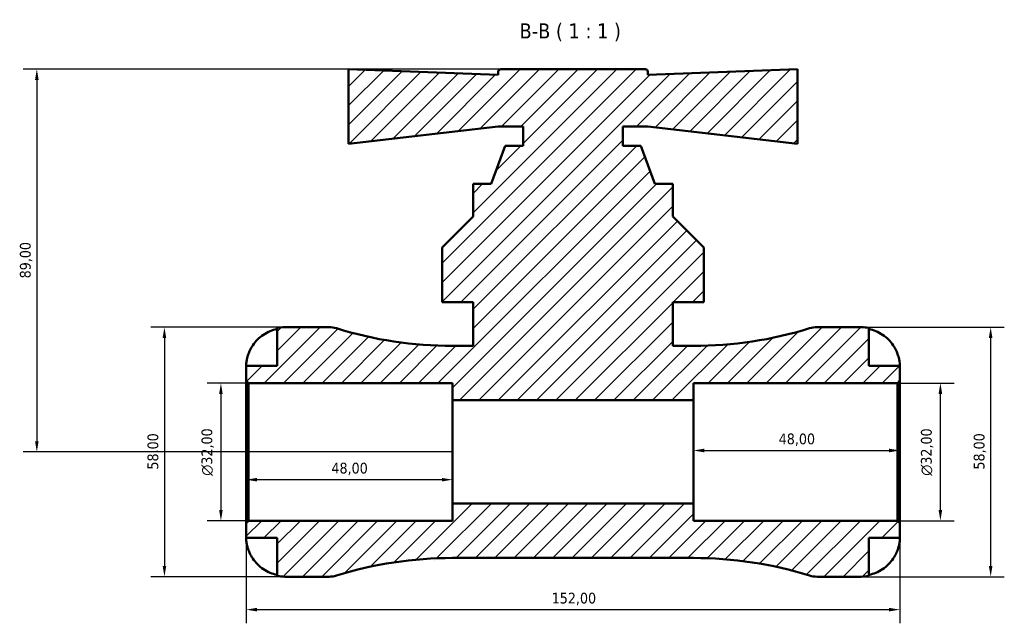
# Model space of a CAD drawing. Header units: millimetres. Extents: x 0 to 907, y 0 to 785.
# Tile 6 of 11: x 253 to 482, y 645 to 785. Entities that reach past the tile are written whole.
import ezdxf

# ---------------------------------------------------------------- set-up
doc = ezdxf.new("R2010")
doc.units = ezdxf.units.MM
for name, color, linetype, lineweight in [('Dimension (ISO)', 7, 'Continuous', 25), ('Hatch (ISO)', 7, 'Continuous', 18), ('Symbol (ISO)', 7, 'Continuous', 25), ('Visible (ISO)', 7, 'Continuous', 50)]:
    doc.layers.add(name, color=color, linetype=linetype, lineweight=lineweight)
doc.styles.add('Label Text (ISO)', font='tahoma.ttf')
doc.styles.add('Note Text (ISO)', font='tahoma.ttf')
doc.dimstyles.new('Default (ISO)', dxfattribs={"dimtxt": 2.5, "dimasz": 2.5, "dimexe": 3.175, "dimexo": 0, "dimgap": 0.762, "dimtad": 1, "dimrnd": 1e-08, "dimzin": 0, "dimtxsty": 'Note Text (ISO)', "dimcen": 0.09, "dimdle": 10, "dimclrd": 256, "dimclre": 256, "dimclrt": 232, "dimazin": 0, "dimtfac": 1.40208, "dimtmove": 0, "dimatfit": 3, "dimfxl": 1, "dimtolj": 1, "dimtzin": 0, "dimlwd": -1, "dimlwe": -1, "dimarcsym": 0})

# ---------------------------------------------------------------- blocks, each defined once
blk = doc.blocks.new('*D7')
at = {"layer": 'Defpoints', "color": 0, "transparency": 16777216}
for p in [(306.28, 700.53), (299.83, 668.53), (306.28, 668.53)]:
    blk.add_point(p, dxfattribs=at)
at = {"layer": 'Dimension (ISO)', "transparency": 16777216}
for p, q in [((306.28, 700.53), (296.66, 700.53)), ((299.83, 698.03), (299.83, 671.03)), ((306.28, 668.53), (296.66, 668.53))]:
    blk.add_line(p, q, dxfattribs=at)
for points in [[(299.42, 698.03), (300.25, 698.03), (299.83, 700.53)], [(299.42, 671.03), (300.25, 671.03), (299.83, 668.53)]]:
    blk.add_solid(points, dxfattribs=at)
at = {"layer": 'Dimension (ISO)', "color": 232, "true_color": 0xca0064, "transparency": 16777216, "insert": (295.31, 678.98), "char_height": 2.5, "attachment_point": 1, "rotation": 90, "style": 'Note Text (ISO)'}
blk.add_mtext('\\A1;\\fAIGDT|b0|i0;\\H2.5000;\\ln\\fTahoma|b0|i0;\\H2.5000;32,00', dxfattribs=at)
blk = doc.blocks.new('*D8')
at = {"layer": 'Defpoints', "color": 0, "transparency": 16777216}
for p in [(457.12, 700.53), (467.12, 700.53), (457.12, 668.53)]:
    blk.add_point(p, dxfattribs=at)
at = {"layer": 'Dimension (ISO)', "transparency": 16777216}
for p, q in [((457.12, 700.53), (470.29, 700.53)), ((467.12, 671.03), (467.12, 698.03)), ((457.12, 668.53), (470.29, 668.53))]:
    blk.add_line(p, q, dxfattribs=at)
for points in [[(466.7, 698.03), (467.54, 698.03), (467.12, 700.53)], [(466.7, 671.03), (467.54, 671.03), (467.12, 668.53)]]:
    blk.add_solid(points, dxfattribs=at)
at = {"layer": 'Dimension (ISO)', "color": 232, "true_color": 0xca0064, "transparency": 16777216, "insert": (462.6, 678.98), "char_height": 2.5, "attachment_point": 1, "rotation": 90, "style": 'Note Text (ISO)'}
blk.add_mtext('\\A1;\\fAIGDT|b0|i0;\\H2.5000;\\ln\\fTahoma|b0|i0;\\H2.5000;32,00', dxfattribs=at)
blk = doc.blocks.new('*D9')
at = {"layer": 'Defpoints', "color": 0, "transparency": 16777216}
for p in [(448.7, 713.53), (448.7, 655.53), (478.81, 655.53)]:
    blk.add_point(p, dxfattribs=at)
at = {"layer": 'Dimension (ISO)', "transparency": 16777216}
for p, q in [((448.7, 713.53), (481.98, 713.53)), ((478.81, 711.03), (478.81, 658.03)), ((448.7, 655.53), (481.98, 655.53))]:
    blk.add_line(p, q, dxfattribs=at)
for points in [[(478.39, 711.03), (479.22, 711.03), (478.81, 713.53)], [(478.39, 658.03), (479.22, 658.03), (478.81, 655.53)]]:
    blk.add_solid(points, dxfattribs=at)
at = {"layer": 'Dimension (ISO)', "color": 232, "true_color": 0xca0064, "transparency": 16777216, "insert": (474.87, 680.43), "char_height": 2.5, "attachment_point": 1, "rotation": 90, "style": 'Note Text (ISO)'}
blk.add_mtext('\\A1;58,00', dxfattribs=at)
blk = doc.blocks.new('*D10')
at = {"layer": 'Defpoints', "color": 0, "transparency": 16777216}
for p in [(364.88, 773.53), (257.03, 684.53), (353.7, 684.53)]:
    blk.add_point(p, dxfattribs=at)
at = {"layer": 'Dimension (ISO)', "transparency": 16777216}
for p, q in [((364.88, 773.53), (253.85, 773.53)), ((257.03, 771.03), (257.03, 687.03)), ((353.7, 684.53), (253.85, 684.53))]:
    blk.add_line(p, q, dxfattribs=at)
for points in [[(256.61, 771.03), (257.45, 771.03), (257.03, 773.53)], [(256.61, 687.03), (257.45, 687.03), (257.03, 684.53)]]:
    blk.add_solid(points, dxfattribs=at)
at = {"layer": 'Dimension (ISO)', "color": 232, "true_color": 0xca0064, "transparency": 16777216, "insert": (253.09, 724.89), "char_height": 2.5, "attachment_point": 1, "rotation": 90, "style": 'Note Text (ISO)'}
blk.add_mtext('\\A1;89,00', dxfattribs=at)
blk = doc.blocks.new('*D11')
at = {"layer": 'Defpoints', "color": 0, "transparency": 16777216}
for p in [(314.7, 713.53), (286.7, 655.53), (314.7, 655.53)]:
    blk.add_point(p, dxfattribs=at)
at = {"layer": 'Dimension (ISO)', "transparency": 16777216}
for p, q in [((314.7, 713.53), (283.52, 713.53)), ((286.7, 711.03), (286.7, 658.03)), ((314.7, 655.53), (283.52, 655.53))]:
    blk.add_line(p, q, dxfattribs=at)
for points in [[(286.28, 711.03), (287.12, 711.03), (286.7, 713.53)], [(286.28, 658.03), (287.12, 658.03), (286.7, 655.53)]]:
    blk.add_solid(points, dxfattribs=at)
at = {"layer": 'Dimension (ISO)', "color": 232, "true_color": 0xca0064, "transparency": 16777216, "insert": (282.76, 680.43), "char_height": 2.5, "attachment_point": 1, "rotation": 90, "style": 'Note Text (ISO)'}
blk.add_mtext('\\A1;58,00', dxfattribs=at)
blk = doc.blocks.new('*D12')
at = {"layer": 'Defpoints', "color": 0, "transparency": 16777216}
for p in [(409.7, 684.53), (457.7, 684.87), (457.7, 684.53)]:
    blk.add_point(p, dxfattribs=at)
at = {"layer": 'Dimension (ISO)', "transparency": 16777216}
blk.add_line((412.2, 684.87), (455.2, 684.87), dxfattribs=at)
for points in [[(412.2, 685.29), (412.2, 684.45), (409.7, 684.87)], [(455.2, 685.29), (455.2, 684.45), (457.7, 684.87)]]:
    blk.add_solid(points, dxfattribs=at)
at = {"layer": 'Dimension (ISO)', "color": 232, "true_color": 0xca0064, "transparency": 16777216, "insert": (429.53, 688.81), "char_height": 2.5, "attachment_point": 1, "style": 'Note Text (ISO)'}
blk.add_mtext('\\A1;48,00', dxfattribs=at)
blk = doc.blocks.new('*D13')
at = {"layer": 'Defpoints', "color": 0, "transparency": 16777216}
for p in [(305.7, 684.53), (353.7, 684.53), (305.7, 678.08)]:
    blk.add_point(p, dxfattribs=at)
at = {"layer": 'Dimension (ISO)', "transparency": 16777216}
blk.add_line((351.2, 678.08), (308.2, 678.08), dxfattribs=at)
for points in [[(308.2, 678.49), (308.2, 677.66), (305.7, 678.08)], [(351.2, 678.49), (351.2, 677.66), (353.7, 678.08)]]:
    blk.add_solid(points, dxfattribs=at)
at = {"layer": 'Dimension (ISO)', "color": 232, "true_color": 0xca0064, "transparency": 16777216, "insert": (325.53, 682.02), "char_height": 2.5, "attachment_point": 1, "style": 'Note Text (ISO)'}
blk.add_mtext('\\A1;48,00', dxfattribs=at)
blk = doc.blocks.new('*D14')
at = {"layer": 'Defpoints', "color": 0, "transparency": 16777216}
for p in [(305.7, 667.95), (457.7, 667.95), (457.7, 647.86)]:
    blk.add_point(p, dxfattribs=at)
at = {"layer": 'Dimension (ISO)', "transparency": 16777216}
for p, q in [((305.7, 667.95), (305.7, 644.69)), ((457.7, 667.95), (457.7, 644.69)), ((308.2, 647.86), (455.2, 647.86))]:
    blk.add_line(p, q, dxfattribs=at)
for points in [[(308.2, 648.28), (308.2, 647.45), (305.7, 647.86)], [(455.2, 648.28), (455.2, 647.45), (457.7, 647.86)]]:
    blk.add_solid(points, dxfattribs=at)
at = {"layer": 'Dimension (ISO)', "color": 232, "true_color": 0xca0064, "transparency": 16777216, "insert": (376.75, 651.8), "char_height": 2.5, "attachment_point": 1, "style": 'Note Text (ISO)'}
blk.add_mtext('\\A1;152,00', dxfattribs=at)

msp = doc.modelspace()

# ---------------------------------------------------------------- hatches: boundary and pattern name
at = {"layer": 'Hatch (ISO)'}
h = msp.add_hatch(dxfattribs=at)
h.set_pattern_fill('ANSI31', color=256, scale=25.4, style=0)
h.set_pattern_definition([(45, (0, 0), (-2.245064, 2.245064), [])])
edge = h.paths.add_edge_path()
edge.add_ellipse((438.432, 661.332), major_axis=(-1.717, -5.54), ratio=1, start_angle=0, end_angle=17.21832)
edge.add_line((438.432, 655.532), (448.7, 655.532))
edge.add_ellipse((448.7, 664.532), major_axis=(0, -9), ratio=1, start_angle=0, end_angle=11.53696)
edge.add_line((450.5, 655.714), (450.5, 664.532))
edge.add_line((450.5, 664.532), (457.7, 664.532))
edge.add_line((457.7, 664.532), (457.7, 667.952))
edge.add_line((457.7, 667.952), (457.12, 668.532))
edge.add_line((457.12, 668.532), (409.7, 668.532))
edge.add_line((409.7, 668.532), (409.7, 672.532))
edge.add_line((409.7, 672.532), (353.7, 672.532))
edge.add_line((353.7, 672.532), (353.7, 668.532))
edge.add_line((353.7, 668.532), (306.28, 668.532))
edge.add_line((306.28, 668.532), (305.7, 667.952))
edge.add_line((305.7, 667.952), (305.7, 664.532))
edge.add_line((305.7, 664.532), (312.9, 664.532))
edge.add_line((312.9, 664.532), (312.9, 655.714))
edge.add_ellipse((314.7, 664.532), major_axis=(-1.8, -8.818), ratio=1, start_angle=0, end_angle=11.53696)
edge.add_line((314.7, 655.532), (324.968, 655.532))
edge.add_ellipse((324.968, 661.332), major_axis=(0, -5.8), ratio=1, start_angle=0, end_angle=17.21832)
edge.add_ellipse((353.7, 568.619), major_axis=(-27.015, 87.173), ratio=1, start_angle=342.78168, end_angle=360, ccw=False)
edge.add_line((353.7, 659.882), (409.7, 659.882))
edge.add_ellipse((409.7, 568.619), major_axis=(0, 91.263), ratio=1, start_angle=342.78168, end_angle=360, ccw=False)
edge = h.paths.add_edge_path()
edge.add_line((433.9, 773.532), (399.1, 772.197))
edge.add_line((399.1, 772.197), (399.1, 772.952))
edge.add_ellipse((398.52, 772.952), major_axis=(0.58, 0), ratio=1, start_angle=0, end_angle=90)
edge.add_line((398.52, 773.532), (364.88, 773.532))
edge.add_ellipse((364.88, 772.952), major_axis=(0, 0.58), ratio=1, start_angle=0, end_angle=90)
edge.add_line((364.3, 772.952), (364.3, 772.197))
edge.add_line((364.3, 772.197), (329.5, 773.532))
edge.add_line((329.5, 773.532), (329.5, 756.177))
edge.add_line((329.5, 756.177), (364.3, 760.182))
edge.add_line((364.3, 760.182), (370.1, 760.182))
edge.add_line((370.1, 760.182), (370.1, 755.732))
edge.add_line((370.1, 755.732), (365.919, 755.732))
edge.add_line((365.919, 755.732), (362.68, 746.832))
edge.add_line((362.68, 746.832), (358.5, 746.832))
edge.add_line((358.5, 746.832), (358.5, 739.282))
edge.add_line((358.5, 739.282), (351.25, 732.032))
edge.add_line((351.25, 732.032), (351.25, 719.332))
edge.add_line((351.25, 719.332), (358.5, 719.332))
edge.add_line((358.5, 719.332), (358.5, 709.182))
edge.add_line((358.5, 709.182), (353.7, 709.182))
edge.add_ellipse((353.7, 800.445), major_axis=(0, -91.263), ratio=1, start_angle=342.78168, end_angle=360, ccw=False)
edge.add_ellipse((324.968, 707.732), major_axis=(1.717, 5.54), ratio=1, start_angle=0, end_angle=17.21832)
edge.add_line((324.968, 713.532), (314.7, 713.532))
edge.add_ellipse((314.7, 704.532), major_axis=(0, 9), ratio=1, start_angle=0, end_angle=11.53696)
edge.add_line((312.9, 713.35), (312.9, 704.532))
edge.add_line((312.9, 704.532), (305.7, 704.532))
edge.add_line((305.7, 704.532), (305.7, 701.112))
edge.add_line((305.7, 701.112), (306.28, 700.532))
edge.add_line((306.28, 700.532), (353.7, 700.532))
edge.add_line((353.7, 700.532), (353.7, 696.532))
edge.add_line((353.7, 696.532), (409.7, 696.532))
edge.add_line((409.7, 696.532), (409.7, 700.532))
edge.add_line((409.7, 700.532), (457.12, 700.532))
edge.add_line((457.12, 700.532), (457.7, 701.112))
edge.add_line((457.7, 701.112), (457.7, 704.532))
edge.add_line((457.7, 704.532), (450.5, 704.532))
edge.add_line((450.5, 704.532), (450.5, 713.35))
edge.add_ellipse((448.7, 704.532), major_axis=(1.8, 8.818), ratio=1, start_angle=0, end_angle=11.53696)
edge.add_line((448.7, 713.532), (438.432, 713.532))
edge.add_ellipse((438.432, 707.732), major_axis=(0, 5.8), ratio=1, start_angle=0, end_angle=17.21832)
edge.add_ellipse((409.7, 800.445), major_axis=(27.015, -87.173), ratio=1, start_angle=342.78168, end_angle=360, ccw=False)
edge.add_line((409.7, 709.182), (404.9, 709.182))
edge.add_line((404.9, 709.182), (404.9, 719.332))
edge.add_line((404.9, 719.332), (412.15, 719.332))
edge.add_line((412.15, 719.332), (412.15, 732.032))
edge.add_line((412.15, 732.032), (404.9, 739.282))
edge.add_line((404.9, 739.282), (404.9, 746.832))
edge.add_line((404.9, 746.832), (400.719, 746.832))
edge.add_line((400.719, 746.832), (397.48, 755.732))
edge.add_line((397.48, 755.732), (393.3, 755.732))
edge.add_line((393.3, 755.732), (393.3, 760.182))
edge.add_line((393.3, 760.182), (399.1, 760.182))
edge.add_line((399.1, 760.182), (433.9, 756.177))
edge.add_line((433.9, 756.177), (433.9, 773.532))

# ---------------------------------------------------------------- linework, layer by layer
at = {"layer": 'Visible (ISO)'}
for p, q in [((364.3, 772.197), (329.5, 773.532)), ((329.5, 773.532), (329.5, 756.177)), ((364.3, 772.952), (364.3, 772.197)), ((398.52, 773.532), (364.88, 773.532)), ((433.9, 773.532), (399.1, 772.197)), ((399.1, 772.197), (399.1, 772.952)), ((433.9, 756.177), (433.9, 773.532)), ((329.5, 756.177), (364.3, 760.182)), ((364.3, 760.182), (370.1, 760.182)), ((370.1, 760.182), (370.1, 755.732)), ((393.3, 755.732), (393.3, 760.182)), ((393.3, 760.182), (399.1, 760.182)), ((399.1, 760.182), (433.9, 756.177)), ((365.919, 755.732), (362.68, 746.832)), ((370.1, 755.732), (365.919, 755.732)), ((397.48, 755.732), (393.3, 755.732)), ((400.719, 746.832), (397.48, 755.732)), ((362.68, 746.832), (358.5, 746.832)), ((358.5, 746.832), (358.5, 739.282)), ((404.9, 746.832), (400.719, 746.832)), ((404.9, 739.282), (404.9, 746.832)), ((358.5, 739.282), (351.25, 732.032)), ((412.15, 732.032), (404.9, 739.282)), ((351.25, 732.032), (351.25, 719.332)), ((412.15, 719.332), (412.15, 732.032)), ((351.25, 719.332), (358.5, 719.332)), ((358.5, 719.332), (358.5, 709.182)), ((404.9, 709.182), (404.9, 719.332)), ((404.9, 719.332), (412.15, 719.332)), ((312.9, 713.35), (312.9, 704.532)), ((324.968, 713.532), (314.7, 713.532)), ((448.7, 713.532), (438.432, 713.532)), ((450.5, 704.532), (450.5, 713.35)), ((358.5, 709.182), (353.7, 709.182)), ((409.7, 709.182), (404.9, 709.182)), ((312.9, 704.532), (305.7, 704.532)), ((305.7, 704.532), (305.7, 701.112)), ((457.7, 704.532), (450.5, 704.532)), ((457.7, 701.112), (457.7, 704.532)), ((305.7, 701.112), (306.28, 700.532)), ((305.7, 701.112), (305.7, 667.952)), ((457.12, 700.532), (457.7, 701.112)), ((457.7, 667.952), (457.7, 701.112)), ((306.28, 700.532), (353.7, 700.532)), ((306.28, 668.532), (306.28, 700.532)), ((353.7, 700.532), (353.7, 696.532)), ((409.7, 696.532), (409.7, 700.532)), ((409.7, 700.532), (457.12, 700.532)), ((457.12, 700.532), (457.12, 668.532)), ((353.7, 696.532), (409.7, 696.532)), ((353.7, 672.532), (353.7, 696.532)), ((409.7, 672.532), (409.7, 696.532)), ((409.7, 672.532), (353.7, 672.532)), ((353.7, 672.532), (353.7, 668.532)), ((409.7, 668.532), (409.7, 672.532)), ((306.28, 668.532), (305.7, 667.952)), ((353.7, 668.532), (306.28, 668.532)), ((457.12, 668.532), (409.7, 668.532)), ((457.7, 667.952), (457.12, 668.532)), ((305.7, 667.952), (305.7, 664.532)), ((457.7, 664.532), (457.7, 667.952)), ((305.7, 664.532), (312.9, 664.532)), ((312.9, 664.532), (312.9, 655.714)), ((450.5, 655.714), (450.5, 664.532)), ((450.5, 664.532), (457.7, 664.532)), ((353.7, 659.882), (409.7, 659.882)), ((314.7, 655.532), (324.968, 655.532)), ((438.432, 655.532), (448.7, 655.532))]:
    msp.add_line(p, q, dxfattribs=at)
for centre, radius, start, end in [((364.88, 772.952), 0.58, 90, 180), ((398.52, 772.952), 0.58, 0, 90), ((314.7, 704.532), 9, 90, 101.53696), ((324.968, 707.732), 5.8, 72.78168, 90), ((353.7, 800.445), 91.263, 252.78168, 270), ((409.7, 800.445), 91.263, 270, 287.21832), ((438.432, 707.732), 5.8, 90, 107.21832), ((448.7, 704.532), 9, 78.46304, 90), ((353.7, 568.619), 91.263, 90, 107.21832), ((409.7, 568.619), 91.263, 72.78168, 90), ((314.7, 664.532), 9, 258.46304, 270), ((324.968, 661.332), 5.8, 270, 287.21832), ((438.432, 661.332), 5.8, 252.78168, 270), ((448.7, 664.532), 9, 270, 281.53696)]:
    msp.add_arc(centre, radius, start, end, dxfattribs=at)
for points, knots in [([(306.576, 708.132), (306.758, 708.52), (306.978, 708.912), (307.563, 709.794), (307.955, 710.267), (308.742, 711.057), (309.209, 711.449), (310.215, 712.125), (310.754, 712.409), (311.764, 712.829), (312.325, 713.006), (312.9, 713.125)], [4.42788405, 4.42788405, 4.42788405, 4.42788405, 4.5512464, 4.5512464, 4.71913293, 4.71913293, 4.88586959, 4.88586959, 5.05260626, 5.05260626, 5.21400469, 5.21400469, 5.21400469, 5.21400469]), ([(450.5, 713.125), (451.074, 713.006), (451.635, 712.829), (452.645, 712.409), (453.184, 712.125), (454.19, 711.449), (454.657, 711.057), (455.444, 710.267), (455.836, 709.794), (456.421, 708.912), (456.641, 708.52), (456.824, 708.132)], [0.17075309, 0.17075309, 0.17075309, 0.17075309, 0.33215152, 0.33215152, 0.49888818, 0.49888818, 0.66562485, 0.66562485, 0.83351137, 0.83351137, 0.95687373, 0.95687373, 0.95687373, 0.95687373]), ([(305.7, 704.532), (305.7, 704.532), (305.699, 704.568), (305.702, 704.716), (305.705, 704.835), (305.731, 705.219), (305.763, 705.52), (305.877, 706.122), (305.939, 706.388), (306.072, 706.848), (306.13, 707.031), (306.257, 707.385), (306.323, 707.556), (306.452, 707.862), (306.512, 707.998), (306.576, 708.132)], [0, 0, 0, 0, 0.08783311, 0.08783311, 0.18435408, 0.18435408, 0.32279749, 0.32279749, 0.41754463, 0.41754463, 0.47774931, 0.47774931, 0.53276241, 0.53276241, 0.57681269, 0.57681269, 0.57681269, 0.57681269]), ([(456.824, 708.132), (456.825, 708.128), (456.827, 708.125), (456.918, 707.932), (457.001, 707.741), (457.144, 707.379), (457.206, 707.211), (457.331, 706.839), (457.39, 706.639), (457.529, 706.109), (457.588, 705.8), (457.67, 705.226), (457.687, 704.98), (457.701, 704.627), (457.7, 704.532), (457.7, 704.532)], [-0.58332629, -0.58332629, -0.58332629, -0.58332629, -0.58206847, -0.58206847, -0.51861604, -0.51861604, -0.4628074, -0.4628074, -0.39473272, -0.39473272, -0.27692423, -0.27692423, -0.14288351, -0.14288351, 0, 0, 0, 0]), ([(306.576, 660.932), (306.508, 661.075), (306.444, 661.22), (306.294, 661.579), (306.214, 661.793), (306.065, 662.234), (305.999, 662.458), (305.865, 662.984), (305.811, 663.27), (305.729, 663.833), (305.713, 664.082), (305.698, 664.438), (305.7, 664.532), (305.7, 664.532)], [-0.57647647, -0.57647647, -0.57647647, -0.57647647, -0.52968676, -0.52968676, -0.46054026, -0.46054026, -0.38562403, -0.38562403, -0.27730827, -0.27730827, -0.14258086, -0.14258086, 0, 0, 0, 0]), ([(457.7, 664.532), (457.7, 664.532), (457.7, 664.499), (457.698, 664.364), (457.695, 664.257), (457.673, 663.899), (457.645, 663.606), (457.538, 663.012), (457.478, 662.744), (457.339, 662.252), (457.27, 662.036), (457.111, 661.593), (457.02, 661.367), (456.889, 661.073), (456.857, 661.002), (456.824, 660.932)], [-2.49913258, -2.49913258, -2.49913258, -2.49913258, -2.41505436, -2.41505436, -2.32384732, -2.32384732, -2.1841143, -2.1841143, -2.08674766, -2.08674766, -2.01440674, -2.01440674, -1.93994266, -1.93994266, -1.91637503, -1.91637503, -1.91637503, -1.91637503]), ([(312.9, 655.94), (312.325, 656.058), (311.764, 656.235), (310.754, 656.655), (310.215, 656.94), (309.209, 657.615), (308.742, 658.007), (307.955, 658.798), (307.563, 659.27), (306.978, 660.152), (306.758, 660.544), (306.576, 660.932)], [0.17075309, 0.17075309, 0.17075309, 0.17075309, 0.33215152, 0.33215152, 0.49888818, 0.49888818, 0.66562485, 0.66562485, 0.83351137, 0.83351137, 0.95687373, 0.95687373, 0.95687373, 0.95687373]), ([(456.824, 660.932), (456.641, 660.544), (456.421, 660.152), (455.836, 659.27), (455.444, 658.798), (454.657, 658.007), (454.19, 657.615), (453.184, 656.94), (452.645, 656.655), (451.635, 656.235), (451.074, 656.058), (450.5, 655.94)], [4.42788405, 4.42788405, 4.42788405, 4.42788405, 4.5512464, 4.5512464, 4.71913293, 4.71913293, 4.88586959, 4.88586959, 5.05260626, 5.05260626, 5.21400469, 5.21400469, 5.21400469, 5.21400469])]:
    msp.add_open_spline(points, degree=3, knots=knots, dxfattribs=at)

# ---------------------------------------------------------------- texts
at = {"layer": 'Symbol (ISO)', "insert": (369.26, 780.032), "char_height": 3.5, "attachment_point": 7, "style": 'Label Text (ISO)'}
msp.add_mtext('B-B ( 1 : 1 )', dxfattribs=at)

# ---------------------------------------------------------------- dimensions: what is measured, and where the dimension line sits
at = {"layer": 'Dimension (ISO)'}
for base, p1, p2, angle, override, picture, middle in [((257.029, 684.532), (364.88, 773.532), (353.7, 684.532), 90, {"dimdec": 2, "dimtp": 0, "dimtm": 0, "dimtdec": 2, "dimtofl": 0, "dimatfit": 1}, '*D10', (257.029, 729.032)), ((286.7, 655.532), (314.7, 713.532), (314.7, 655.532), 90, {"dimdec": 2, "dimtp": 0, "dimtm": 0, "dimtdec": 2, "dimtofl": 0, "dimatfit": 1}, '*D11', (286.7, 684.532)), ((478.808, 655.532), (448.7, 713.532), (448.7, 655.532), 90, {"dimdec": 2, "dimtp": 0, "dimtm": 0, "dimtdec": 2, "dimtofl": 0, "dimatfit": 1}, '*D9', (478.808, 684.532)), ((457.7, 684.87), (409.7, 684.532), (457.7, 684.532), 180, {"dimdec": 2, "dimse1": 1, "dimse2": 1, "dimtp": 0, "dimtm": 0, "dimtdec": 2, "dimtofl": 0, "dimatfit": 1}, '*D12', (433.7, 684.87)), ((305.7, 678.078), (353.7, 684.532), (305.7, 684.532), 180, {"dimdec": 2, "dimse1": 1, "dimse2": 1, "dimtp": 0, "dimtm": 0, "dimtdec": 2, "dimtofl": 0, "dimatfit": 1}, '*D13', (329.7, 678.078))]:
    dim = msp.add_linear_dim(base=base, p1=p1, p2=p2, angle=angle, dimstyle='Default (ISO)', override=override, dxfattribs=at)
    dim.commit()
    dim.dimension.update_dxf_attribs({"geometry": picture, "text_midpoint": middle, "dimtype": 160})
for base, p1, p2, picture, middle in [((299.834, 668.532), (306.28, 700.532), (306.28, 668.532), '*D7', (299.834, 684.532)), ((467.12, 700.532), (457.12, 668.532), (457.12, 700.532), '*D8', (467.12, 684.532))]:
    dim = msp.add_linear_dim(base=base, p1=p1, p2=p2, angle=90, text='\\fAIGDT|b0|i0;\\H2.5000;\\ln\\fTahoma|b0|i0;\\H2.5000;<>', dimstyle='Default (ISO)', override={"dimdec": 2, "dimtp": 0, "dimtm": 0, "dimtdec": 2, "dimtofl": 0, "dimatfit": 1}, dxfattribs=at)
    dim.commit()
    dim.dimension.update_dxf_attribs({"geometry": picture, "text_midpoint": middle, "dimtype": 160})
dim = msp.add_linear_dim(base=(457.7, 647.863), p1=(305.7, 667.952), p2=(457.7, 667.952), dimstyle='Default (ISO)', override={"dimdec": 2, "dimtp": 0, "dimtm": 0, "dimtdec": 2, "dimtofl": 0, "dimatfit": 1}, dxfattribs=at)
dim.commit()
dim.dimension.update_dxf_attribs({"geometry": '*D14', "text_midpoint": (381.7, 647.863), "dimtype": 160})

doc.saveas('drawing.dxf')
